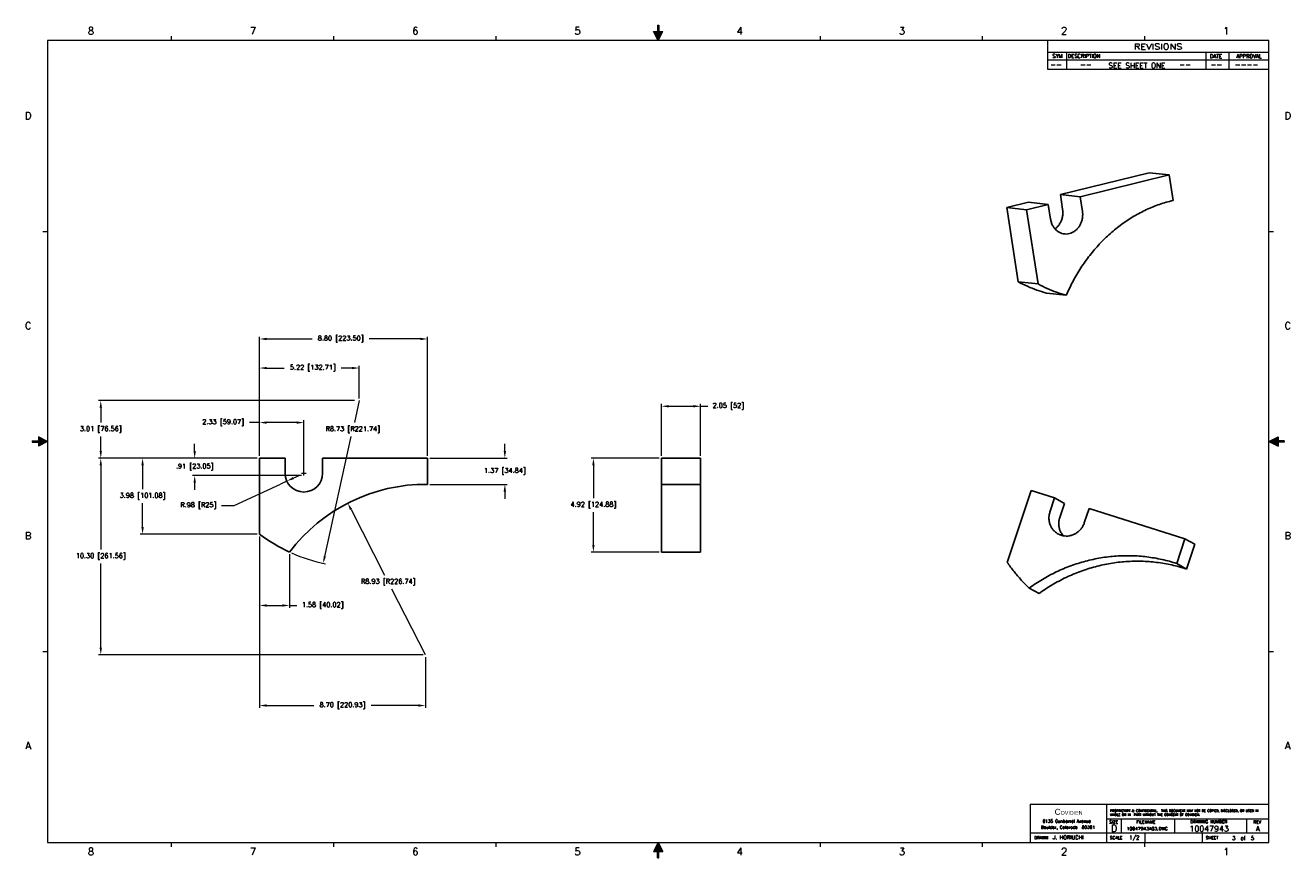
# Model space of a CAD drawing. Header units: inches. Extents: x -0.1 to 33.1, y 0.1 to 21.9.
import ezdxf
from ezdxf.enums import TextEntityAlignment as Align

# ---------------------------------------------------------------- set-up
doc = ezdxf.new("R2010")
doc.units = ezdxf.units.IN
doc.header["$LTSCALE"] = 1.87
doc.header["$MEASUREMENT"] = 0
doc.header["$PDMODE"] = 3
doc.header["$PDSIZE"] = 0.3125
doc.layers.get('0').update_dxf_attribs({"linetype": 'CONTINUOUS'})
doc.layers.get('Defpoints').update_dxf_attribs({"linetype": 'CONTINUOUS'})
for name, color, linetype in [('DIM', 7, 'CONTINUOUS'), ('DRAW', 4, 'CONTINUOUS'), ('OBJECT', 5, 'CONTINUOUS')]:
    doc.layers.add(name, color=color, linetype=linetype)
doc.styles.add('ROMANS', font='ROMANS.shx')
doc.styles.add('SIMPLEX', font='SIMPLEX')
doc.styles.get("Standard").update_dxf_attribs({"font": 'txt', "width": 0.8})
doc.styles.add('TB', font='SAS_____.PFB')
doc.dimstyles.get("Standard").update_dxf_attribs({"dimtxt": 0.15625, "dimasz": 0.1875, "dimexe": 0.18, "dimexo": 0.0625, "dimgap": 0.09, "dimtad": 0, "dimtih": 1, "dimtoh": 1, "dimzin": 4, "dimdsep": 46, "dimtxsty": 'Standard', "dimcen": 0.09, "dimadec": 0, "dimazin": 0, "dimtp": 0.01, "dimtm": 0.01, "dimtfac": 1, "dimtofl": 0, "dimtmove": 0, "dimatfit": 3, "dimfxl": 0, "dimtolj": 1, "dimtzin": 4, "dimarcsym": 0})

# ---------------------------------------------------------------- blocks, each defined once
blk = doc.blocks.new('PG-2')
at = {"layer": 'DIM', "style": 'ROMANS'}
for s, p in [('--', (-5.732, -0.691)), ('--', (-4.949, -0.69)), ('--', (-2.347, -0.69)), ('--', (-1.531, -0.69)), ('----', (-0.895, -0.689))]:
    blk.add_text(s, height=0.14, dxfattribs=at).set_placement(p)
blk.add_text('SEE SHEET ONE', height=0.14, dxfattribs=at).set_placement((-3.457, -0.72), align=Align.CENTER)
blk = doc.blocks.new('ANSI_D2')
at = {"layer": 'DIM', "lineweight": 0}
for p, q in [((26.7, 21.2), (32.5, 21.2)), ((26.7, 21.2), (32.5, 21.2)), ((26.7, 21), (32.5, 21)), ((26.7, 21), (32.5, 21)), ((27.2, 21.2), (27.2, 20.75)), ((27.2, 21.2), (27.2, 20.75)), ((30.85, 21.2), (30.85, 20.75)), ((30.85, 21.2), (30.85, 20.75)), ((31.45, 21.2), (31.45, 20.75)), ((31.45, 21.2), (31.45, 20.75))]:
    blk.add_line(p, q, dxfattribs=at)
at = {"layer": 'DRAW', "color": 5, "lineweight": 0}
for p, q in [((30.024, 1.12), (30.024, 0.75)), ((31.917, 1.12), (31.917, 0.75))]:
    blk.add_line(p, q, dxfattribs=at)
at = {"layer": 'OBJECT', "color": 5, "lineweight": 0}
for p, q in [((16.484, 21.902), (16.484, 21.741)), ((16.484, 21.902), (16.516, 21.902)), ((16.516, 21.902), (16.516, 21.741)), ((3.75, 21.5), (3.75, 21.62)), ((3.75, 21.5), (3.75, 21.62)), ((8, 21.5), (8, 21.62)), ((8, 21.5), (8, 21.62)), ((8, 21.5), (8, 21.62)), ((8, 21.5), (8, 21.62)), ((12.25, 21.5), (12.25, 21.62)), ((12.25, 21.5), (12.25, 21.62)), ((16.5, 21.5), (16.375, 21.741)), ((16.375, 21.741), (16.484, 21.741)), ((16.5, 21.806), (16.5, 21.5)), ((16.5, 21.5), (16.5, 21.806)), ((16.5, 21.5), (16.625, 21.741)), ((16.5, 21.62), (16.5, 21.5)), ((16.5, 21.62), (16.5, 21.5)), ((16.516, 21.741), (16.625, 21.741)), ((20.75, 21.5), (20.75, 21.62)), ((20.75, 21.5), (20.75, 21.62)), ((25, 21.5), (25, 21.62)), ((25, 21.5), (25, 21.62)), ((29.25, 21.5), (29.25, 21.62)), ((29.25, 21.5), (29.25, 21.62)), ((32.5, 21.5), (0.5, 21.5)), ((32.5, 21.5), (0.5, 21.5)), ((0.5, 21.5), (0.5, 0.5)), ((0.5, 21.5), (0.5, 0.5)), ((26.7, 21.5), (26.7, 20.75)), ((26.7, 21.5), (26.7, 20.75)), ((32.5, 0.5), (32.5, 21.5)), ((32.5, 0.5), (32.5, 21.5)), ((26.7, 20.75), (32.5, 20.75)), ((26.7, 20.75), (32.5, 20.75)), ((0.38, 16.5), (0.5, 16.5)), ((0.38, 16.5), (0.5, 16.5)), ((32.5, 16.5), (32.62, 16.5)), ((32.5, 16.5), (32.62, 16.5)), ((0.098, 11.016), (0.259, 11.016)), ((0.098, 11.016), (0.098, 10.984)), ((0.098, 10.984), (0.259, 10.984)), ((0.194, 11), (0.5, 11)), ((0.5, 11), (0.194, 11)), ((0.5, 11), (0.259, 11.125)), ((0.259, 11.125), (0.259, 11.016)), ((0.5, 11), (0.259, 10.875)), ((0.259, 10.984), (0.259, 10.875)), ((0.38, 11), (0.5, 11)), ((32.5, 11), (32.741, 11.125)), ((32.62, 11), (32.5, 11)), ((32.806, 11), (32.5, 11)), ((32.5, 11), (32.806, 11)), ((32.5, 11), (32.741, 10.875)), ((32.741, 11.125), (32.741, 11.016)), ((32.902, 11.016), (32.741, 11.016)), ((32.902, 10.984), (32.741, 10.984)), ((32.741, 10.984), (32.741, 10.875)), ((32.902, 11.016), (32.902, 10.984)), ((0.38, 5.5), (0.5, 5.5)), ((0.38, 5.5), (0.5, 5.5)), ((32.5, 5.5), (32.62, 5.5)), ((32.5, 5.5), (32.62, 5.5)), ((26.25, 1.5), (32.5, 1.5)), ((26.25, 1.5), (26.25, 0.5)), ((28.25, 1.5), (28.25, 0.5)), ((28.25, 1.12), (32.5, 1.12)), ((28.63, 1.12), (28.63, 0.75)), ((26.25, 0.75), (32.5, 0.75)), ((29.25, 0.75), (29.25, 0.5)), ((30.75, 0.75), (30.75, 0.5)), ((0.5, 0.5), (32.5, 0.5)), ((0.5, 0.5), (32.5, 0.5)), ((3.75, 0.38), (3.75, 0.5)), ((3.75, 0.38), (3.75, 0.5)), ((8, 0.38), (8, 0.5)), ((8, 0.38), (8, 0.5)), ((8, 0.38), (8, 0.5)), ((8, 0.38), (8, 0.5)), ((12.25, 0.38), (12.25, 0.5)), ((12.25, 0.38), (12.25, 0.5)), ((16.5, 0.5), (16.375, 0.259)), ((16.5, 0.38), (16.5, 0.5)), ((16.5, 0.194), (16.5, 0.5)), ((16.5, 0.5), (16.5, 0.194)), ((16.5, 0.5), (16.625, 0.259)), ((20.75, 0.38), (20.75, 0.5)), ((20.75, 0.38), (20.75, 0.5)), ((25, 0.38), (25, 0.5)), ((25, 0.38), (25, 0.5)), ((29.25, 0.38), (29.25, 0.5)), ((29.25, 0.38), (29.25, 0.5)), ((16.375, 0.259), (16.484, 0.259)), ((16.484, 0.098), (16.484, 0.259)), ((16.484, 0.098), (16.516, 0.098)), ((16.516, 0.098), (16.516, 0.259)), ((16.516, 0.259), (16.625, 0.259))]:
    blk.add_line(p, q, dxfattribs=at)
for points in [[(16.484, 21.902), (16.516, 21.902), (16.516, 21.741)], [(16.484, 21.902), (16.484, 21.741), (16.516, 21.741)], [(16.375, 21.741), (16.5, 21.5), (16.484, 21.741)], [(16.625, 21.741), (16.5, 21.5), (16.484, 21.741)], [(0.098, 11.016), (0.098, 10.984), (0.259, 10.984)], [(0.098, 11.016), (0.259, 11.016), (0.259, 10.984)], [(0.259, 11.125), (0.5, 11), (0.259, 11.016)], [(0.259, 10.875), (0.5, 11), (0.259, 11.016)], [(32.741, 11.125), (32.5, 11), (32.741, 11.016)], [(32.741, 10.875), (32.5, 11), (32.741, 11.016)], [(32.902, 11.016), (32.902, 10.984), (32.741, 10.984)], [(32.902, 11.016), (32.741, 11.016), (32.741, 10.984)], [(16.375, 0.259), (16.5, 0.5), (16.484, 0.259)], [(16.625, 0.259), (16.5, 0.5), (16.484, 0.259)], [(16.484, 0.098), (16.516, 0.098), (16.516, 0.259)], [(16.484, 0.098), (16.484, 0.259), (16.516, 0.259)]]:
    blk.add_solid(points, dxfattribs=at)
at = {"layer": 'OBJECT', "lineweight": 0}
blk.add_blockref('PG-2', (32.5, 21.5), dxfattribs=at)
at = {"layer": 'DIM', "lineweight": 0, "style": 'SIMPLEX', "width": 1.25}
blk.add_text('REVISIONS', height=0.15, dxfattribs=at).set_placement((29.6, 21.271), align=Align.CENTER)
blk.add_text('REVISIONS', height=0.15, dxfattribs=at).set_placement((29.6, 21.271), align=Align.CENTER)
at = {"layer": 'DIM', "lineweight": 0, "style": 'ROMANS'}
for s, height, p in [('SYM  DESCRIPTION ', 0.1, (26.826, 21.049)), ('DATE', 0.1, (30.956, 21.043)), ('APPROVAL', 0.1, (31.646, 21.043)), ('6135 Gunbarrel Avenue', 0.08, (26.571, 1.015)), ('Boulder, Colorado  80301', 0.08, (26.531, 0.856))]:
    blk.add_text(s, height=height, dxfattribs=at).set_placement(p)
at = {"layer": 'DIM', "color": 7, "lineweight": 0, "style": 'SIMPLEX'}
for s, p in [('SIZE', (28.319, 0.993)), ('FILENAME', (29.031, 0.993)), ('REV', (32.096, 0.993)), ('DRAWN', (26.354, 0.579)), ('SCALE', (28.334, 0.579)), ('SHEET', (30.847, 0.579))]:
    blk.add_text(s, height=0.08, dxfattribs=at).set_placement(p)
blk.add_text('DRAWING NUMBER', height=0.08, dxfattribs=at).set_placement((30.926, 0.999), align=Align.CENTER)
at = {"layer": 'DIM', "lineweight": 0, "insert": (26.887, 1.377), "char_height": 0.156, "width": 0.743, "attachment_point": 1, "style": 'TB'}
blk.add_mtext('C\\H0.1;OVIDIEN', dxfattribs=at)
at = {"layer": 'DIM', "color": 1, "lineweight": 0, "insert": (28.34, 1.356), "char_height": 0.06, "width": 4.22832, "attachment_point": 1, "style": 'SIMPLEX'}
blk.add_mtext('PROPRIETARY & CONFIDENTIAL.  THIS DOCUMENT MAY NOT BE COPIED, DISCLOSED, OR USED IN WHOLE OR IN  PART WITHOUT THE CONSENT OF COVIDIEN.', dxfattribs=at)
at = {"layer": 'DIM', "lineweight": 0, "style": 'ROMANS'}
blk.add_attdef('DRAWN_BY', (26.838, 0.58), '', height=0.1, dxfattribs=at)
for tag, height, p in [('SCALE', 0.1, (28.973, 0.619)), ('FILE_REF', 0.0852, (29.312, 0.859)), ('DWG-NO', 0.15, (30.935, 0.858)), ('SHT_NO', 0.1, (31.825, 0.611)), ('REV', 0.125, (32.214, 0.858))]:
    blk.add_attdef(tag, text='', height=height, dxfattribs=at).set_placement(p, align=Align.MIDDLE)
at = {"layer": 'OBJECT', "color": 5, "lineweight": 0, "style": 'SIMPLEX'}
for s, height, p in [('8', 0.19, (1.636, 21.662)), ('8', 0.19, (1.636, 21.662)), ('7', 0.19, (5.886, 21.662)), ('7', 0.19, (5.886, 21.662)), ('6', 0.19, (10.136, 21.662)), ('6', 0.19, (10.136, 21.662)), ('5', 0.19, (14.386, 21.662)), ('5', 0.19, (14.386, 21.662)), ('4', 0.19, (18.636, 21.662)), ('4', 0.19, (18.636, 21.662)), ('3', 0.19, (22.886, 21.662)), ('3', 0.19, (22.886, 21.662)), ('2', 0.19, (27.136, 21.662)), ('2', 0.19, (27.136, 21.662)), ('1', 0.19, (31.386, 21.662)), ('1', 0.19, (31.386, 21.662)), ('D', 0.19, (-0.006, 19.439)), ('D', 0.19, (-0.006, 19.439)), ('D', 0.19, (32.994, 19.439)), ('D', 0.19, (32.994, 19.439)), ('C', 0.19, (-0.006, 13.939)), ('C', 0.19, (-0.006, 13.939)), ('C', 0.19, (32.994, 13.939)), ('C', 0.19, (32.994, 13.939)), ('B', 0.19, (-0.006, 8.439)), ('B', 0.19, (-0.006, 8.439)), ('B', 0.19, (32.994, 8.439)), ('B', 0.19, (32.994, 8.439)), ('A', 0.19, (-0.006, 2.939)), ('A', 0.19, (-0.006, 2.939)), ('A', 0.19, (32.994, 2.939)), ('A', 0.19, (32.994, 2.939)), ('D', 0.18, (28.444, 0.775)), ('8', 0.19, (1.636, 0.162)), ('8', 0.19, (1.636, 0.162)), ('7', 0.19, (5.886, 0.162)), ('7', 0.19, (5.886, 0.162)), ('6', 0.19, (10.136, 0.162)), ('6', 0.19, (10.136, 0.162)), ('5', 0.19, (14.386, 0.162)), ('5', 0.19, (14.386, 0.162)), ('4', 0.19, (18.636, 0.162)), ('4', 0.19, (18.636, 0.162)), ('3', 0.19, (22.886, 0.162)), ('3', 0.19, (22.886, 0.162)), ('2', 0.19, (27.136, 0.162)), ('2', 0.19, (27.136, 0.162)), ('1', 0.19, (31.386, 0.162)), ('1', 0.19, (31.386, 0.162))]:
    blk.add_text(s, height=height, dxfattribs=at).set_placement(p, align=Align.CENTER)
blk = doc.blocks.new('*D2')
at = {"layer": 'Defpoints', "color": 0, "lineweight": 0}
for p in [(10.452, 13.686), (6.052, 10.563), (10.452, 10.563)]:
    blk.add_point(p, dxfattribs=at)
at = {"layer": 'DIM', "color": 0, "lineweight": 0}
for p, q in [((6.052, 10.623), (6.052, 13.746)), ((6.24, 13.686), (7.432, 13.686)), ((10.264, 13.686), (8.928, 13.686)), ((10.452, 10.623), (10.452, 13.746))]:
    blk.add_line(p, q, dxfattribs=at)
for points in [[(6.24, 13.717), (6.24, 13.654), (6.052, 13.686)], [(10.264, 13.717), (10.264, 13.654), (10.452, 13.686)]]:
    blk.add_solid(points, dxfattribs=at)
at = {"layer": 'DIM', "color": 0, "lineweight": 0, "insert": (8.18, 13.686), "char_height": 0.125, "attachment_point": 5, "style": 'ROMANS'}
blk.add_mtext('\\A1;8.80 [223.50]', dxfattribs=at)
blk = doc.blocks.new('*D3')
at = {"layer": 'Defpoints', "color": 0, "lineweight": 0}
for p in [(6.769, 9.962), (7.215, 10.169)]:
    blk.add_point(p, dxfattribs=at)
at = {"layer": 'DIM', "color": 0, "lineweight": 0}
for p, q in [((6.769, 9.962), (6.599, 9.883)), ((6.939, 10.041), (7.109, 10.12)), ((7.155, 10.169), (7.275, 10.169)), ((7.215, 10.109), (7.215, 10.229)), ((5.389, 9.321), (6.599, 9.883)), ((5.053, 9.321), (5.389, 9.321))]:
    blk.add_line(p, q, dxfattribs=at)
blk.add_solid([(6.926, 10.069), (6.952, 10.012), (6.769, 9.962)], dxfattribs=at)
at = {"layer": 'DIM', "color": 0, "lineweight": 0, "insert": (4.451, 9.321), "char_height": 0.125, "attachment_point": 5, "style": 'ROMANS'}
blk.add_mtext('\\A1;R.98 [R25]', dxfattribs=at)
blk = doc.blocks.new('*D4')
at = {"layer": 'Defpoints', "color": 0, "lineweight": 0}
for p in [(8.365, 9.386), (10.401, 5.414)]:
    blk.add_point(p, dxfattribs=at)
at = {"layer": 'DIM', "color": 0, "lineweight": 0}
for p, q in [((8.451, 9.219), (9.331, 7.502)), ((10.401, 5.414), (9.521, 7.131))]:
    blk.add_line(p, q, dxfattribs=at)
blk.add_solid([(8.479, 9.233), (8.423, 9.205), (8.365, 9.386)], dxfattribs=at)
at = {"layer": 'DIM', "color": 0, "lineweight": 0, "insert": (9.426, 7.317), "char_height": 0.125, "attachment_point": 5, "style": 'ROMANS'}
blk.add_mtext('\\A1;R8.93 [R226.74]', dxfattribs=at)
blk = doc.blocks.new('*D5')
at = {"layer": 'Defpoints', "color": 0, "lineweight": 0}
for p in [(8.665, 12.07), (7.723, 7.808)]:
    blk.add_point(p, dxfattribs=at)
at = {"layer": 'DIM', "color": 0, "lineweight": 0}
for p, q in [((8.665, 12.07), (8.538, 11.498)), ((7.763, 7.991), (8.457, 11.128))]:
    blk.add_line(p, q, dxfattribs=at)
blk.add_arc((8.665, 12.07), 4.365, 246.0784, 258.3291, dxfattribs=at)
blk.add_solid([(7.733, 7.998), (7.794, 7.984), (7.723, 7.808)], dxfattribs=at)
at = {"layer": 'DIM', "color": 0, "lineweight": 0, "insert": (8.497, 11.313), "char_height": 0.125, "attachment_point": 5, "style": 'ROMANS'}
blk.add_mtext('\\A1;R8.73 [R221.74]', dxfattribs=at)
blk = doc.blocks.new('*D6')
at = {"layer": 'Defpoints', "color": 0, "lineweight": 0}
for p in [(10.452, 10.563), (10.452, 9.877), (12.482, 9.877)]:
    blk.add_point(p, dxfattribs=at)
at = {"layer": 'DIM', "color": 0, "lineweight": 0}
for p, q in [((12.482, 10.75), (12.482, 10.938)), ((10.512, 10.563), (12.542, 10.563)), ((10.512, 9.877), (12.542, 9.877)), ((12.482, 9.69), (12.482, 9.502))]:
    blk.add_line(p, q, dxfattribs=at)
for points in [[(12.45, 10.75), (12.513, 10.75), (12.482, 10.563)], [(12.45, 9.69), (12.513, 9.69), (12.482, 9.877)]]:
    blk.add_solid(points, dxfattribs=at)
at = {"layer": 'DIM', "color": 0, "lineweight": 0, "insert": (12.482, 10.22), "char_height": 0.125, "attachment_point": 5, "style": 'ROMANS'}
blk.add_mtext('\\A1;1.37 [34.84]', dxfattribs=at)
blk = doc.blocks.new('*D7')
at = {"layer": 'Defpoints', "color": 0, "lineweight": 0}
for p in [(6.052, 10.563), (1.894, 5.414), (10.401, 5.414)]:
    blk.add_point(p, dxfattribs=at)
at = {"layer": 'DIM', "color": 0, "lineweight": 0}
for p, q in [((5.992, 10.563), (1.834, 10.563)), ((1.894, 10.375), (1.894, 8.174)), ((1.894, 5.602), (1.894, 7.803)), ((10.341, 5.414), (1.834, 5.414))]:
    blk.add_line(p, q, dxfattribs=at)
for points in [[(1.863, 10.375), (1.925, 10.375), (1.894, 10.563)], [(1.863, 5.602), (1.925, 5.602), (1.894, 5.414)]]:
    blk.add_solid(points, dxfattribs=at)
at = {"layer": 'DIM', "color": 0, "lineweight": 0, "insert": (1.894, 7.988), "char_height": 0.125, "attachment_point": 5, "style": 'ROMANS'}
blk.add_mtext('\\A1;10.30 [261.56]', dxfattribs=at)
blk = doc.blocks.new('*D8')
at = {"layer": 'Defpoints', "color": 0, "lineweight": 0}
for p in [(6.052, 10.563), (4.354, 10.109), (7.215, 10.109)]:
    blk.add_point(p, dxfattribs=at)
at = {"layer": 'DIM', "color": 0, "lineweight": 0}
for p, q in [((4.354, 10.75), (4.354, 10.938)), ((5.992, 10.563), (4.294, 10.563)), ((7.155, 10.109), (4.294, 10.109)), ((4.354, 9.922), (4.354, 9.734))]:
    blk.add_line(p, q, dxfattribs=at)
for points in [[(4.323, 10.75), (4.386, 10.75), (4.354, 10.563)], [(4.323, 9.922), (4.386, 9.922), (4.354, 10.109)]]:
    blk.add_solid(points, dxfattribs=at)
at = {"layer": 'DIM', "color": 0, "lineweight": 0, "insert": (4.354, 10.336), "char_height": 0.125, "attachment_point": 5, "style": 'ROMANS'}
blk.add_mtext('\\A1;.91 [23.05]', dxfattribs=at)
blk = doc.blocks.new('*D9')
at = {"layer": 'Defpoints', "color": 0, "lineweight": 0}
for p in [(1.894, 12.07), (8.605, 12.07), (6.052, 10.563)]:
    blk.add_point(p, dxfattribs=at)
at = {"layer": 'DIM', "color": 0, "lineweight": 0}
for p, q in [((8.545, 12.07), (1.834, 12.07)), ((1.894, 11.882), (1.894, 11.502)), ((1.894, 10.75), (1.894, 11.131)), ((5.992, 10.563), (1.834, 10.563))]:
    blk.add_line(p, q, dxfattribs=at)
for points in [[(1.863, 11.882), (1.925, 11.882), (1.894, 12.07)], [(1.863, 10.75), (1.925, 10.75), (1.894, 10.563)]]:
    blk.add_solid(points, dxfattribs=at)
at = {"layer": 'DIM', "color": 0, "lineweight": 0, "insert": (1.894, 11.316), "char_height": 0.125, "attachment_point": 5, "style": 'ROMANS'}
blk.add_mtext('\\A1;3.01 [76.56]', dxfattribs=at)
blk = doc.blocks.new('*D10')
at = {"layer": 'Defpoints', "color": 0, "lineweight": 0}
for p in [(7.215, 11.496), (6.052, 10.563), (7.215, 10.169)]:
    blk.add_point(p, dxfattribs=at)
at = {"layer": 'DIM', "color": 0, "lineweight": 0}
for p, q in [((6.052, 11.496), (5.789, 11.496)), ((6.052, 10.623), (6.052, 11.556)), ((7.027, 11.496), (6.24, 11.496)), ((7.215, 10.229), (7.215, 11.556))]:
    blk.add_line(p, q, dxfattribs=at)
for points in [[(6.24, 11.527), (6.24, 11.465), (6.052, 11.496)], [(7.027, 11.527), (7.027, 11.465), (7.215, 11.496)]]:
    blk.add_solid(points, dxfattribs=at)
at = {"layer": 'DIM', "color": 0, "lineweight": 0, "insert": (5.1, 11.496), "char_height": 0.125, "attachment_point": 5, "style": 'ROMANS'}
blk.add_mtext('\\A1;2.33 [59.07]', dxfattribs=at)
blk = doc.blocks.new('*D11')
at = {"layer": 'Defpoints', "color": 0, "lineweight": 0}
for p in [(8.665, 12.924), (8.665, 12.07), (6.052, 10.563)]:
    blk.add_point(p, dxfattribs=at)
at = {"layer": 'DIM', "color": 0, "lineweight": 0}
for p, q in [((6.052, 10.623), (6.052, 12.984)), ((8.665, 12.13), (8.665, 12.984)), ((6.24, 12.924), (6.702, 12.924)), ((8.477, 12.924), (8.197, 12.924))]:
    blk.add_line(p, q, dxfattribs=at)
for points in [[(6.24, 12.955), (6.24, 12.893), (6.052, 12.924)], [(8.477, 12.955), (8.477, 12.893), (8.665, 12.924)]]:
    blk.add_solid(points, dxfattribs=at)
at = {"layer": 'DIM', "color": 0, "lineweight": 0, "insert": (7.45, 12.924), "char_height": 0.125, "attachment_point": 5, "style": 'ROMANS'}
blk.add_mtext('\\A1;5.22 [132.71]', dxfattribs=at)
blk = doc.blocks.new('*D12')
at = {"layer": 'Defpoints', "color": 0, "lineweight": 0}
for p in [(6.052, 10.563), (2.989, 8.573), (6.052, 8.573)]:
    blk.add_point(p, dxfattribs=at)
at = {"layer": 'DIM', "color": 0, "lineweight": 0}
for p, q in [((5.992, 10.563), (2.929, 10.563)), ((2.989, 10.375), (2.989, 9.753)), ((2.989, 8.761), (2.989, 9.383)), ((5.992, 8.573), (2.929, 8.573))]:
    blk.add_line(p, q, dxfattribs=at)
for points in [[(2.958, 10.375), (3.02, 10.375), (2.989, 10.563)], [(2.958, 8.761), (3.02, 8.761), (2.989, 8.573)]]:
    blk.add_solid(points, dxfattribs=at)
at = {"layer": 'DIM', "color": 0, "lineweight": 0, "insert": (2.989, 9.568), "char_height": 0.125, "attachment_point": 5, "style": 'ROMANS'}
blk.add_mtext('\\A1;3.98 [101.08]', dxfattribs=at)
blk = doc.blocks.new('*D13')
at = {"layer": 'Defpoints', "color": 0, "lineweight": 0}
for p in [(6.052, 8.573), (6.84, 8.105), (6.84, 6.705)]:
    blk.add_point(p, dxfattribs=at)
at = {"layer": 'DIM', "color": 0, "lineweight": 0}
for p, q in [((6.052, 8.513), (6.052, 6.645)), ((6.84, 8.045), (6.84, 6.645)), ((6.24, 6.705), (6.653, 6.705)), ((6.84, 6.705), (7.028, 6.705))]:
    blk.add_line(p, q, dxfattribs=at)
for points in [[(6.24, 6.736), (6.24, 6.673), (6.052, 6.705)], [(6.653, 6.736), (6.653, 6.673), (6.84, 6.705)]]:
    blk.add_solid(points, dxfattribs=at)
at = {"layer": 'DIM', "color": 0, "lineweight": 0, "insert": (7.707, 6.705), "char_height": 0.125, "attachment_point": 5, "style": 'ROMANS'}
blk.add_mtext('\\A1;1.58 [40.02]', dxfattribs=at)
blk = doc.blocks.new('*D14')
at = {"layer": 'Defpoints', "color": 0, "lineweight": 0}
for p in [(16.587, 10.563), (14.802, 8.105), (16.587, 8.105)]:
    blk.add_point(p, dxfattribs=at)
at = {"layer": 'DIM', "color": 0, "lineweight": 0}
for p, q in [((16.527, 10.563), (14.742, 10.563)), ((14.802, 10.375), (14.802, 9.519)), ((14.802, 8.292), (14.802, 9.148)), ((16.527, 8.105), (14.742, 8.105))]:
    blk.add_line(p, q, dxfattribs=at)
for points in [[(14.771, 10.375), (14.833, 10.375), (14.802, 10.563)], [(14.771, 8.292), (14.833, 8.292), (14.802, 8.105)]]:
    blk.add_solid(points, dxfattribs=at)
at = {"layer": 'DIM', "color": 0, "lineweight": 0, "insert": (14.802, 9.334), "char_height": 0.125, "attachment_point": 5, "style": 'ROMANS'}
blk.add_mtext('\\A1;4.92 [124.88]', dxfattribs=at)
blk = doc.blocks.new('*D15')
at = {"layer": 'Defpoints', "color": 0, "lineweight": 0}
for p in [(17.611, 11.923), (16.587, 10.563), (17.611, 10.563)]:
    blk.add_point(p, dxfattribs=at)
at = {"layer": 'DIM', "color": 0, "lineweight": 0}
for p, q in [((16.587, 10.623), (16.587, 11.983)), ((17.611, 10.623), (17.611, 11.983)), ((16.775, 11.923), (17.423, 11.923)), ((17.611, 11.923), (17.798, 11.923))]:
    blk.add_line(p, q, dxfattribs=at)
for points in [[(16.775, 11.954), (16.775, 11.892), (16.587, 11.923)], [(17.423, 11.954), (17.423, 11.892), (17.611, 11.923)]]:
    blk.add_solid(points, dxfattribs=at)
at = {"layer": 'DIM', "color": 0, "lineweight": 0, "insert": (18.338, 11.923), "char_height": 0.125, "attachment_point": 5, "style": 'ROMANS'}
blk.add_mtext('\\A1;2.05 [52]', dxfattribs=at)
blk = doc.blocks.new('*D16')
at = {"layer": 'Defpoints', "color": 0, "lineweight": 0}
for p in [(6.052, 8.573), (10.401, 5.414), (10.401, 4.084)]:
    blk.add_point(p, dxfattribs=at)
at = {"layer": 'DIM', "color": 0, "lineweight": 0}
for p, q in [((6.052, 8.513), (6.052, 4.024)), ((10.401, 5.354), (10.401, 4.024)), ((6.24, 4.084), (7.479, 4.084)), ((10.214, 4.084), (8.975, 4.084))]:
    blk.add_line(p, q, dxfattribs=at)
for points in [[(6.24, 4.115), (6.24, 4.052), (6.052, 4.084)], [(10.214, 4.115), (10.214, 4.052), (10.401, 4.084)]]:
    blk.add_solid(points, dxfattribs=at)
at = {"layer": 'DIM', "color": 0, "lineweight": 0, "insert": (8.227, 4.084), "char_height": 0.125, "attachment_point": 5, "style": 'ROMANS'}
blk.add_mtext('\\A1;8.70 [220.93]', dxfattribs=at)

msp = doc.modelspace()

# ---------------------------------------------------------------- linework, layer by layer
at = {"layer": 'DRAW', "linetype": 'Continuous'}
for p, q in [((29.3673, 18.038), (27.0372, 17.4694)), ((29.8856, 17.9818), (27.5555, 17.4131)), ((29.3673, 18.038), (29.8856, 17.9818)), ((29.9895, 17.312), (29.8856, 17.9818)), ((26.2017, 17.2655), (25.6324, 17.1265)), ((26.2017, 17.2655), (26.72, 17.2092)), ((27.0372, 17.4694), (27.0969, 17.0848)), ((27.0372, 17.4694), (27.5555, 17.4131)), ((27.5555, 17.4131), (27.6152, 17.0286)), ((25.6324, 17.1265), (25.934, 15.183)), ((25.6324, 17.1265), (26.1507, 17.0703)), ((26.72, 17.2092), (26.1507, 17.0703)), ((26.1507, 17.0703), (26.4523, 15.1268)), ((26.7797, 16.8247), (26.72, 17.2092)), ((26.4523, 15.1268), (25.934, 15.183)), ((26.6738, 14.8887), (27.1921, 14.8324)), ((6.0522, 10.5628), (6.0522, 8.5731)), ((6.7229, 10.5628), (6.0522, 10.5628)), ((6.7229, 10.1691), (6.7229, 10.5628)), ((7.7071, 10.5628), (7.7071, 10.1691)), ((10.4518, 10.5628), (7.7071, 10.5628)), ((10.4518, 9.8771), (10.4518, 10.5628)), ((16.5874, 8.1046), (16.5874, 10.5628)), ((17.611, 10.5628), (16.5874, 10.5628)), ((17.611, 8.1046), (17.611, 10.5628)), ((16.5874, 9.8771), (17.611, 9.8771)), ((26.2736, 9.7169), (25.6473, 7.8317)), ((26.8875, 9.5243), (26.2736, 9.7169)), ((26.7636, 9.1513), (26.8875, 9.5243)), ((27.1444, 9.3799), (26.8875, 9.5243)), ((27.0205, 9.0069), (27.1444, 9.3799)), ((27.7885, 9.2417), (27.6645, 8.8687)), ((30.3009, 8.4537), (27.7885, 9.2417)), ((30.0851, 7.804), (30.3009, 8.4537)), ((30.5578, 8.3092), (30.3009, 8.4537)), ((30.342, 7.6595), (30.5578, 8.3092)), ((17.611, 8.1046), (16.5874, 8.1046)), ((30.0851, 7.804), (30.342, 7.6595)), ((26.4779, 7.0172), (26.221, 7.1616))]:
    msp.add_line(p, q, dxfattribs=at)
for centre, radius, start, end in [((7.215, 10.1691), 0.4921, 180, 360), ((10.4013, 5.414), 4.4634, 89.351, 142.92795), ((8.6647, 12.0699), 4.3649, 233.23707, 245.29085)]:
    msp.add_arc(centre, radius, start, end, dxfattribs=at)
for points, start_tangent, end_tangent in [([(27.1921, 14.8324), (27.37, 15.201), (27.5763, 15.5499), (27.8092, 15.8759), (28.0667, 16.1764), (28.3465, 16.4485), (28.6462, 16.6901), (28.9632, 16.8989), (29.2947, 17.0731), (29.6378, 17.2112), (29.9895, 17.312)], (0.3967201, 0.9179396), (0.9744371, 0.2246606)), ([(27.0969, 17.0848), (27.1035, 16.9948), (27.0957, 16.9043), (27.0736, 16.8165), (27.0381, 16.7344), (26.9904, 16.6607), (26.9321, 16.598), (26.8975, 16.5699)], (0.1533591, -0.9881705), (-0.8069206, -0.5906599)), ([(27.6152, 17.0286), (27.6218, 16.9386), (27.6139, 16.848), (27.5919, 16.7602), (27.5564, 16.6781), (27.5087, 16.6044), (27.4504, 16.5418), (27.3835, 16.4922), (27.3102, 16.4574), (27.2331, 16.4386), (27.1548, 16.4364), (27.1444, 16.4374)], (0.1533591, -0.9881705), (-0.9941624, 0.1078939)), ([(27.1444, 16.4374), (27.0779, 16.4509), (27.0051, 16.4816), (26.9389, 16.5275), (26.8815, 16.587), (26.8348, 16.658), (26.8004, 16.7382), (26.7797, 16.8247)], (-0.9941624, 0.1078939), (-0.1533591, 0.9881705)), ([(25.934, 15.183), (26.1739, 15.0647), (26.421, 14.9664), (26.6738, 14.8887)], (0.8787677, -0.4772497), (0.966942, -0.2549966)), ([(26.4523, 15.1268), (26.6922, 15.0085), (26.9393, 14.9102), (27.1921, 14.8324)], (0.8787677, -0.4772497), (0.966942, -0.2549966)), ([(26.9728, 8.581), (26.9417, 8.6003), (26.8745, 8.6557), (26.8189, 8.7232), (26.7767, 8.8004), (26.7495, 8.8848), (26.738, 8.9735), (26.7428, 9.0634), (26.7636, 9.1513)], (-0.871678, 0.4900791), (0.3152951, 0.9489937)), ([(27.1137, 8.53), (27.0758, 8.5787), (27.0336, 8.656), (27.0064, 8.7404), (26.9949, 8.829), (26.9997, 8.9189), (27.0205, 9.0069)], (-0.66568, 0.7462373), (0.3152951, 0.9489937)), ([(27.6645, 8.8687), (27.6284, 8.7855), (27.5781, 8.7098), (27.5155, 8.6444), (27.4426, 8.5915), (27.3618, 8.5528), (27.2761, 8.5296), (27.1883, 8.5229), (27.1013, 8.5327), (27.0182, 8.5588), (26.9728, 8.581)], (-0.3152951, -0.9489937), (-0.871678, 0.4900791)), ([(26.221, 7.1616), (26.5662, 7.389), (26.9294, 7.5831), (27.3076, 7.7423), (27.6973, 7.8652), (28.0952, 7.9508), (28.4979, 7.9983), (28.9017, 8.0073), (29.3031, 7.9776), (29.6988, 7.9097), (30.0851, 7.804)], (0.8092675, 0.5874404), (0.9505699, -0.3105106)), ([(25.6473, 7.8317), (25.8225, 7.5942), (26.0142, 7.3704), (26.221, 7.1616)], (0.5643796, -0.8255154), (0.7292066, -0.6842936)), ([(26.4779, 7.0172), (26.8231, 7.2445), (27.1863, 7.4386), (27.5645, 7.5979), (27.9542, 7.7208), (28.3521, 7.8064), (28.7548, 7.8539), (29.1586, 7.8628), (29.5601, 7.8332), (29.9557, 7.7652), (30.342, 7.6595)], (0.8092675, 0.5874404), (0.9505699, -0.3105106))]:
    msp.add_spline(points, degree=3, dxfattribs=dict(at, start_tangent=start_tangent, end_tangent=end_tangent))

# ---------------------------------------------------------------- block references
at = {"lineweight": 0}
msp.add_blockref('ANSI_D2', (0, 0), dxfattribs=at).add_auto_attribs({'DRAWN_BY': 'J. HORIUCHI', 'SCALE': '1/2', 'SHT_NO': '3  of  5', 'FILE_REF': '10047943A03.DWG', 'DWG-NO': '10047943', 'REV': 'A'})

# ---------------------------------------------------------------- dimensions: what is measured, and where the dimension line sits
at = {"layer": 'DIM', "lineweight": 0}
for base, p1, p2, picture, middle in [((10.4518, 13.6857), (6.0522, 10.5628), (10.4518, 10.5628), '*D2', (8.1799, 13.6857)), ((8.66467, 12.92413), (6.05224, 10.56283), (8.66467, 12.0699), '*D11', (7.44967, 12.92413)), ((7.215, 11.4962), (6.0522, 10.5628), (7.215, 10.1691), '*D10', (5.1004, 11.4962))]:
    dim = msp.add_linear_dim(base=base, p1=p1, p2=p2, dimstyle='Standard', override={"dimtxt": 0.125, "dimexe": 0.06, "dimexo": 0.06, "dimlfac": 2, "dimdsep": 0, "dimtxsty": 'ROMANS', "dimcen": 0.06, "dimazin": 1, "dimtp": 0, "dimtm": 0, "dimtzin": 0, "dimlwd": 0, "dimlwe": 0}, dxfattribs=at)
    dim.commit()
    dim.dimension.update_dxf_attribs({"geometry": picture, "text_midpoint": middle, "dimtype": 160})
for base, p1, p2, picture, middle in [((1.8939, 12.0699), (6.0522, 10.5628), (8.6047, 12.0699), '*D9', (1.8939, 11.3164)), ((4.3543, 10.1091), (6.0522, 10.5628), (7.215, 10.1091), '*D8', (4.3543, 10.336)), ((1.8939, 5.414), (6.0522, 10.5628), (10.4013, 5.414), '*D7', (1.8939, 7.9884)), ((2.9892, 8.5731), (6.0522, 10.5628), (6.0522, 8.5731), '*D12', (2.9892, 9.568)), ((14.802, 8.1046), (16.5874, 10.5628), (16.5874, 8.1046), '*D14', (14.802, 9.3337))]:
    dim = msp.add_linear_dim(base=base, p1=p1, p2=p2, angle=90, dimstyle='Standard', override={"dimtxt": 0.125, "dimexe": 0.06, "dimexo": 0.06, "dimlfac": 2, "dimdsep": 0, "dimtxsty": 'ROMANS', "dimcen": 0.06, "dimazin": 1, "dimtp": 0, "dimtm": 0, "dimtzin": 0, "dimlwd": 0, "dimlwe": 0}, dxfattribs=at)
    dim.commit()
    dim.dimension.update_dxf_attribs({"geometry": picture, "text_midpoint": middle})
for center, mpoint, override, picture, middle in [((8.6647, 12.0699), (7.723, 7.8078), {"dimtxt": 0.125, "dimexe": 0.06, "dimexo": 0.06, "dimlfac": 2, "dimdsep": 0, "dimtxsty": 'ROMANS', "dimcen": 0.06, "dimazin": 1, "dimtp": 0, "dimtm": 0, "dimtofl": 1, "dimtmove": 2, "dimtzin": 0, "dimlwd": 0, "dimlwe": 0}, '*D5', (8.4975, 11.313)), ((7.215, 10.1691), (6.7687, 9.9618), {"dimtxt": 0.125, "dimexe": 0.06, "dimexo": 0.06, "dimlfac": 2, "dimdsep": 0, "dimtxsty": 'ROMANS', "dimcen": 0.06, "dimazin": 1, "dimtp": 0, "dimtm": 0, "dimtzin": 0, "dimlwd": 0, "dimlwe": 0}, '*D3', (4.4509, 9.3209)), ((10.4013, 5.414), (8.3652, 9.3859), {"dimtxt": 0.125, "dimexe": 0.06, "dimexo": 0.06, "dimlfac": 2, "dimdsep": 0, "dimtxsty": 'ROMANS', "dimcen": 0.06, "dimazin": 1, "dimtp": 0, "dimtm": 0, "dimtofl": 1, "dimtmove": 2, "dimtzin": 0, "dimlwd": 0, "dimlwe": 0}, '*D4', (9.426, 7.3165))]:
    dim = msp.add_radius_dim(center=center, mpoint=mpoint, dimstyle='Standard', override=override, dxfattribs=at)
    dim.commit()
    dim.dimension.update_dxf_attribs({"geometry": picture, "text_midpoint": middle, "dimtype": 164})
for base, p1, p2, picture, middle in [((17.611, 11.9232), (16.5874, 10.5628), (17.611, 10.5628), '*D15', (18.3379, 11.9232)), ((6.8401, 6.7047), (6.0522, 8.5731), (6.8401, 8.1046), '*D13', (7.7069, 6.7047)), ((10.4013, 4.0837), (6.0522, 8.5731), (10.4013, 5.414), '*D16', (8.2268, 4.0837))]:
    dim = msp.add_linear_dim(base=base, p1=p1, p2=p2, dimstyle='Standard', override={"dimtxt": 0.125, "dimexe": 0.06, "dimexo": 0.06, "dimlfac": 2, "dimdsep": 0, "dimtxsty": 'ROMANS', "dimcen": 0.06, "dimazin": 1, "dimtp": 0, "dimtm": 0, "dimtzin": 0, "dimlwd": 0, "dimlwe": 0}, dxfattribs=at)
    dim.commit()
    dim.dimension.update_dxf_attribs({"geometry": picture, "text_midpoint": middle})
dim = msp.add_linear_dim(base=(12.4816, 9.8771), p1=(10.4518, 10.5628), p2=(10.4518, 9.8771), angle=90, dimstyle='Standard', override={"dimtxt": 0.125, "dimexe": 0.06, "dimexo": 0.06, "dimlfac": 2, "dimdsep": 0, "dimtxsty": 'ROMANS', "dimcen": 0.06, "dimazin": 1, "dimtp": 0, "dimtm": 0, "dimtzin": 0, "dimlwd": 0, "dimlwe": 0}, dxfattribs=at)
dim.commit()
dim.dimension.update_dxf_attribs({"geometry": '*D6', "text_midpoint": (12.4816, 10.22), "dimtype": 160})

doc.saveas('drawing.dxf')
